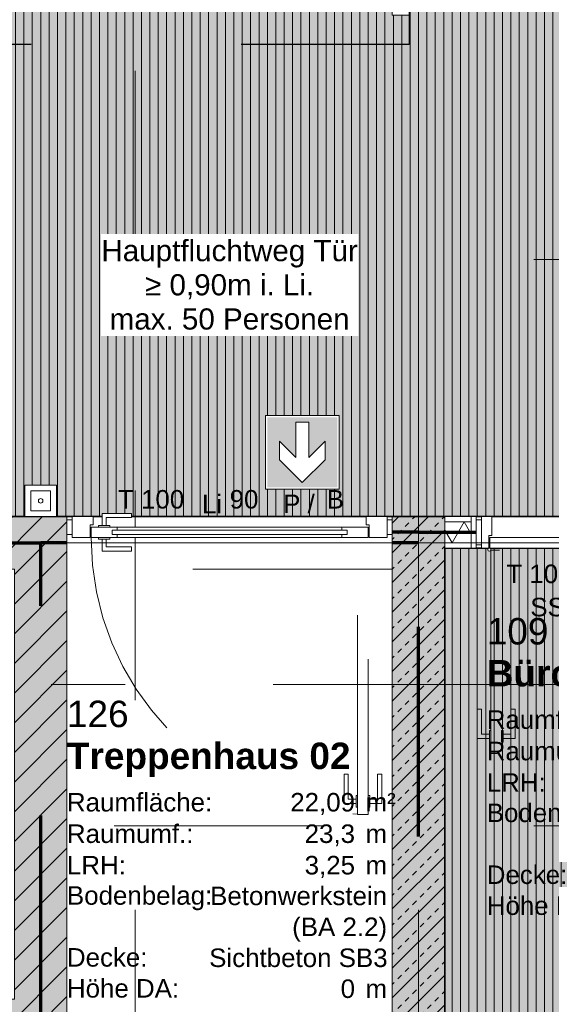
# Model space of a CAD drawing. Header units: metres. Extents: x -167 to 152, y -127 to 99.
# Tile 56 of 225: x -18.1 to -15.57, y -18.4 to -13.71. Entities that reach past the tile are written whole.
import ezdxf
from ezdxf.enums import TextEntityAlignment as Align

# ---------------------------------------------------------------- set-up
doc = ezdxf.new("R2010")
doc.units = ezdxf.units.M
for name, pattern in [('Achsen 01', [5.291531, 3.175, -1.058062, 0.352704, -0.705764]), ('gestrichelt - 01', [2, 1, -1]), ('ISO-07 Punktiert', [0.889, 0.127, -0.762]), ('Raster 01', [2, 1, -1]), ('VW-01 Strichlinie kurz', [2, 1, -1])]:
    doc.linetypes.add(name, pattern=pattern)
for name, color, linetype, lineweight, true_color in [('013_Beton und Stahlbetonarbeiten-000 Sichtbeton-341 tragende In', 5, 'Continuous', 5, 0x0000ff), ('013_Beton und Stahlbetonarbeiten-000 Sichtbeton-344 Innenwandöf', 5, 'Continuous', 5, 0x0000ff), ('031_Metallbauarbeiten-350 Lamellendecke DS', 7, 'Continuous', 35, 0x666666), ('039_Trockenbauarbeiten-340 Dämmung', 7, 'Continuous', 9, 0xc0c0c0), ('AV1-Achsen', 1, 'Achsen 01', 18, 0xff0000), ('AV1-Brandschutzkonzept-Anmerkung Text', 7, 'Continuous', 9, 0x599559), ('AV1-Raster', 7, 'Raster 01', 9, 0xa6a6a6), ('AV1-Stempel-Türnummern', 7, 'Continuous', 100, 0x02abea)]:
    doc.layers.add(name, color=color, linetype=linetype, lineweight=lineweight, true_color=true_color)
for name, color, linetype, lineweight in [('013_Beton und Stahlbetonarbeiten-000 Unterzüge', 7, 'ISO-07 Punktiert', 13), ('013_Beton und Stahlbetonarbeiten-340 Innenwände', 7, 'Continuous', 18), ('027_Tischlerarbeiten-340 Innentüren', 7, 'Continuous', 9), ('031_Metallbauarbeiten-340 Innentüren _ Elemente', 7, 'Continuous', 9), ('031_Metallbauarbeiten-380 Brandschutzvorhang', 7, 'Continuous', 9), ('039_Trockenbauarbeiten-340 Gipskarton', 7, 'Continuous', 9), ('039_Trockenbauarbeiten-alllg.', 7, 'Continuous', 9), ('_1.35m (3D)', 7, 'Continuous', 9), ('_GRU (2D)', 7, 'Continuous', 9), ('_OG 1 (2D)', 7, 'Continuous', 9), ('_OG 1 - DS (2D)', 7, 'Continuous', 9), ('AV1-Brandschutzkonzept-Brandschutzkonzept', 7, 'Continuous', 5), ('AV1-Schnitt Achsen', 7, 'Achsen 01', 18), ('AV1-Stempel-Raumstempel', 7, 'Continuous', 9), ('Keine', 7, 'Continuous', 9)]:
    doc.layers.add(name, color=color, linetype=linetype, lineweight=lineweight)
doc.styles.add('Arial', font='arial.ttf')
doc.styles.add('Arial (bold)', font='arialbd.ttf')
pattern_1 = [(90, (0, 0), (0.04, 0), [])]
pattern_2 = [(45, (0, 0), (0.07071068, -0.07071068), [0.025, -0.025])]
pattern_3 = [(-135, (0.03106, -0.03313), (0.07071068, -0.07071068), [])]

# ---------------------------------------------------------------- blocks, each defined once
blk = doc.blocks.new('Group-2')
at = {"layer": 'AV1-Raster'}
for p, q in [((-17.55, -22.95), (-17.55, 1.35)), ((-16.2, -22.95), (-16.2, 1.35)), ((1.35, -14.85), (-40.5, -14.85)), ((1.35, -16.2), (-40.5, -16.2)), ((1.35, -17.55), (-40.5, -17.55))]:
    blk.add_line(p, q, dxfattribs=at)
blk = doc.blocks.new('1.35m (3D)')
at = {"layer": 'AV1-Raster', "color": 7}
blk.add_blockref('Group-2', (0, 0), dxfattribs=at)
blk = doc.blocks.new('OG 1 - DS (2D)')
at = {"layer": '031_Metallbauarbeiten-350 Lamellendecke DS', "linetype": 'Continuous', "lineweight": 0, "transparency": 33554508}
h = blk.add_hatch(color=254, dxfattribs=at)
h.paths.add_polyline_path([(-13.625, -7.975), (-13.625, -5.525), (-25.525, -5.525), (-25.525, -16.075), (-13.625, -16.075)])
h.paths.add_polyline_path([(-16.075, -13.625), (-23.075, -13.625), (-23.075, -7.975), (-16.075, -7.975)])
at = {"layer": '031_Metallbauarbeiten-350 Lamellendecke DS', "linetype": 'Continuous', "lineweight": 9, "transparency": 33554508}
h = blk.add_hatch(dxfattribs=at)
h.set_pattern_fill('Lamellendecke', color=252, style=0, pattern_type=2)
h.set_pattern_definition(pattern_1)
h.paths.add_polyline_path([(-13.625, -7.975), (-13.625, -5.525), (-25.525, -5.525), (-25.525, -16.075), (-13.625, -16.075)])
h.paths.add_polyline_path([(-16.075, -13.625), (-23.075, -13.625), (-23.075, -7.975), (-16.075, -7.975)])
at = {"layer": '031_Metallbauarbeiten-350 Lamellendecke DS', "linetype": 'Continuous', "lineweight": 0, "transparency": 33554508}
blk.add_hatch(color=254, dxfattribs=at).paths.add_polyline_path([(-13.8, -16.6), (-13.8, -16.225), (-16.075, -16.225), (-16.075, -21.385), (-12.225, -21.385), (-12.225, -16.225), (-13.3, -16.225), (-13.3, -16.6)])
at = {"layer": '031_Metallbauarbeiten-350 Lamellendecke DS', "linetype": 'Continuous', "lineweight": 9, "transparency": 33554508}
h = blk.add_hatch(dxfattribs=at)
h.set_pattern_fill('Lamellendecke', color=252, style=0, pattern_type=2)
h.set_pattern_definition(pattern_1)
h.paths.add_polyline_path([(-13.8, -16.6), (-13.8, -16.225), (-16.075, -16.225), (-16.075, -21.385), (-12.225, -21.385), (-12.225, -16.225), (-13.3, -16.225), (-13.3, -16.6)])
at = {"layer": '031_Metallbauarbeiten-350 Lamellendecke DS', "flags": 128}
for points in [[(-13.625, -7.975), (-13.625, -5.525), (-25.525, -5.525), (-25.525, -16.075), (-13.625, -16.075)], [(-13.8, -16.6), (-13.8, -16.225), (-16.075, -16.225), (-16.075, -21.385), (-12.225, -21.385), (-12.225, -16.225), (-13.3, -16.225), (-13.3, -16.6)]]:
    blk.add_lwpolyline(points, close=True, dxfattribs=at)
blk = doc.blocks.new('Group-51')
at = {"color": 255}
for points in [[(-22.905, -13.625), (-22.825, -13.625), (-22.825, -13.685), (-22.905, -13.685)], [(-16.325, -13.625), (-16.245, -13.625), (-16.245, -13.685), (-16.325, -13.685)]]:
    blk.add_wipeout(points, dxfattribs=at).dxf.layer = '031_Metallbauarbeiten-380 Brandschutzvorhang'
at = {"layer": '031_Metallbauarbeiten-380 Brandschutzvorhang', "color": 1, "linetype": 'gestrichelt - 01', "lineweight": 25}
blk.add_line((-16.325, -13.655), (-22.825, -13.655), dxfattribs=at)
at = {"layer": '031_Metallbauarbeiten-380 Brandschutzvorhang', "flags": 128}
for points in [[(-22.905, -13.625), (-22.825, -13.625), (-22.825, -13.685), (-22.905, -13.685)], [(-16.325, -13.625), (-16.245, -13.625), (-16.245, -13.685), (-16.325, -13.685)]]:
    blk.add_lwpolyline(points, close=True, dxfattribs=at)
at = {"layer": '031_Metallbauarbeiten-380 Brandschutzvorhang', "color": 1, "linetype": 'gestrichelt - 01', "lineweight": 25, "flags": 128}
blk.add_lwpolyline([(-16.245, -13.625), (-16.245, -13.825), (-22.905, -13.825), (-22.905, -13.625)], close=True, dxfattribs=at)
blk = doc.blocks.new('Group-113')
at = {"color": 255}
blk.add_wipeout([(-0.0001, -0.1499), (0.1499, -0.1499), (0.1499, 0.0001), (-0.0001, 0.0001)], dxfattribs=at).dxf.layer = 'AV1-Brandschutzkonzept-Brandschutzkonzept'
at = {"layer": 'AV1-Brandschutzkonzept-Brandschutzkonzept', "color": 1, "true_color": 0xff0000, "flags": 128}
blk.add_lwpolyline([(-0.0001, -0.1499), (0.1499, -0.1499), (0.1499, 0.0001), (-0.0001, 0.0001)], close=True, dxfattribs=at)
at = {"color": 255}
blk.add_wipeout([(0.028, -0.1218), (0.1218, -0.1218), (0.1218, -0.028), (0.028, -0.028)], dxfattribs=at).dxf.layer = 'AV1-Brandschutzkonzept-Brandschutzkonzept'
at = {"layer": 'AV1-Brandschutzkonzept-Brandschutzkonzept', "color": 1, "true_color": 0xff0000, "flags": 128}
blk.add_lwpolyline([(0.028, -0.1218), (0.1218, -0.1218), (0.1218, -0.028), (0.028, -0.028)], close=True, dxfattribs=at)
at = {"layer": 'AV1-Brandschutzkonzept-Brandschutzkonzept', "color": 1, "lineweight": 5, "true_color": 0xff0000, "flags": 128}
blk.add_lwpolyline([(0.0644, -0.0749), (0.0644, -0.0749, 0.414214), (0.0749, -0.0854), (0.0749, -0.0854, 0.414214), (0.0854, -0.0749), (0.0854, -0.0749), (0.0854, -0.0749, 0.414214), (0.0749, -0.0644), (0.0749, -0.0644, 0.414214), (0.0644, -0.0749)], format="xyb", close=True, dxfattribs=at)
blk = doc.blocks.new('Handfeuermelder')
at = {"layer": 'AV1-Brandschutzkonzept-Brandschutzkonzept', "color": 7, "transparency": 33554687}
blk.add_blockref('Group-113', (0, 0), dxfattribs=at)
blk = doc.blocks.new('COE - Innentür 1.55 - 01')
at = {"layer": '031_Metallbauarbeiten-340 Innentüren _ Elemente', "color": 253, "linetype": 'gestrichelt - 01', "lineweight": 9, "flags": 128}
for points in [[(0.0125, 1.4425), (-0.0075, 1.4425), (-0.0075, 1.48), (-0.1275, 1.48), (-0.1275, 1.5), (0.0125, 1.5)], [(0.065, 1.435), (0.065, 1.385), (-1.255, 1.385), (-1.255, 1.435)], [(-0.025, 1.435), (-0.025, 1.4425), (0.03, 1.4425), (0.03, 1.435)], [(0.0125, 1.3775), (-0.0075, 1.3775), (-0.0075, 1.34), (-0.1275, 1.34), (-0.1275, 1.32), (0.0125, 1.32)], [(-0.025, 1.3775), (-0.025, 1.385), (0.03, 1.385), (0.03, 1.3775)]]:
    blk.add_lwpolyline(points, close=True, dxfattribs=at)
at = {"layer": '031_Metallbauarbeiten-340 Innentüren _ Elemente', "color": 253, "linetype": 'gestrichelt - 01', "lineweight": 9}
blk.add_arc((-1.255, 1.435), 1.32, 270, 357.8307, dxfattribs=at)
at = {"color": 255}
blk.add_wipeout([(-1.34, 1.55), (-1.27, 1.55), (-1.27, 1.525), (-1.34, 1.525)], dxfattribs=at).dxf.layer = '031_Metallbauarbeiten-340 Innentüren _ Elemente'
at = {"layer": '031_Metallbauarbeiten-340 Innentüren _ Elemente', "flags": 128}
blk.add_lwpolyline([(-1.34, 1.55), (-1.27, 1.55), (-1.27, 1.525), (-1.34, 1.525)], close=True, dxfattribs=at)
at = {"color": 255}
blk.add_wipeout([(-1.305, 1.335), (-1.255, 1.335), (-1.255, 0.215), (-1.305, 0.215)], dxfattribs=at).dxf.layer = '031_Metallbauarbeiten-340 Innentüren _ Elemente'
at = {"layer": '031_Metallbauarbeiten-340 Innentüren _ Elemente', "color": 253, "flags": 128}
blk.add_lwpolyline([(-1.305, 1.335), (-1.255, 1.335), (-1.255, 0.215), (-1.305, 0.215)], close=True, dxfattribs=at)
at = {"color": 255}
blk.add_wipeout([(-1.315, 1.44), (-1.255, 1.44), (-1.255, 1.525), (-1.355, 1.525), (-1.355, 1.425), (-1.315, 1.425)], dxfattribs=at).dxf.layer = '031_Metallbauarbeiten-340 Innentüren _ Elemente'
at = {"layer": '031_Metallbauarbeiten-340 Innentüren _ Elemente', "flags": 128}
blk.add_lwpolyline([(-1.315, 1.44), (-1.255, 1.44), (-1.255, 1.525), (-1.355, 1.525), (-1.355, 1.425), (-1.315, 1.425)], close=True, dxfattribs=at)
at = {"color": 255}
for points in [[(-1.3125, 0.1675), (-1.3125, 0.1875), (-1.35, 0.1875), (-1.35, 0.3075), (-1.37, 0.3075), (-1.37, 0.1675)], [(-1.2475, 0.1675), (-1.2475, 0.1875), (-1.21, 0.1875), (-1.21, 0.3075), (-1.19, 0.3075), (-1.19, 0.1675)]]:
    blk.add_wipeout(points, dxfattribs=at).dxf.layer = '031_Metallbauarbeiten-340 Innentüren _ Elemente'
at = {"layer": '031_Metallbauarbeiten-340 Innentüren _ Elemente', "flags": 128}
for points in [[(-1.3125, 0.1675), (-1.3125, 0.1875), (-1.35, 0.1875), (-1.35, 0.3075), (-1.37, 0.3075), (-1.37, 0.1675)], [(-1.2475, 0.1675), (-1.2475, 0.1875), (-1.21, 0.1875), (-1.21, 0.3075), (-1.19, 0.3075), (-1.19, 0.1675)]]:
    blk.add_lwpolyline(points, close=True, dxfattribs=at)
at = {"color": 255}
for points in [[(-1.3125, 0.205), (-1.305, 0.205), (-1.305, 0.15), (-1.3125, 0.15)], [(-1.255, 0.205), (-1.2475, 0.205), (-1.2475, 0.15), (-1.255, 0.15)]]:
    blk.add_wipeout(points, dxfattribs=at).dxf.layer = '031_Metallbauarbeiten-340 Innentüren _ Elemente'
at = {"layer": '031_Metallbauarbeiten-340 Innentüren _ Elemente', "flags": 128}
for points in [[(-1.3125, 0.205), (-1.305, 0.205), (-1.305, 0.15), (-1.3125, 0.15)], [(-1.255, 0.205), (-1.2475, 0.205), (-1.2475, 0.15), (-1.255, 0.15)]]:
    blk.add_lwpolyline(points, close=True, dxfattribs=at)
at = {"color": 255}
blk.add_wipeout([(-1.255, 0.115), (-1.305, 0.115), (-1.305, 0.24), (-1.29, 0.24), (-1.29, 0.215), (-1.27, 0.215), (-1.27, 0.24), (-1.255, 0.24)], dxfattribs=at).dxf.layer = '031_Metallbauarbeiten-340 Innentüren _ Elemente'
at = {"layer": '031_Metallbauarbeiten-340 Innentüren _ Elemente', "flags": 128}
blk.add_lwpolyline([(-1.255, 0.115), (-1.305, 0.115), (-1.305, 0.24), (-1.29, 0.24), (-1.29, 0.215), (-1.27, 0.215), (-1.27, 0.24), (-1.255, 0.24)], close=True, dxfattribs=at)
at = {"color": 255}
for points in [[(-1.29, 1.335), (-1.27, 1.335), (-1.27, 0.215), (-1.29, 0.215)], [(-1.315, 0.11), (-1.255, 0.11), (-1.255, 0.025), (-1.355, 0.025), (-1.355, 0.125), (-1.315, 0.125)]]:
    blk.add_wipeout(points, dxfattribs=at).dxf.layer = '031_Metallbauarbeiten-340 Innentüren _ Elemente'
at = {"layer": '031_Metallbauarbeiten-340 Innentüren _ Elemente', "flags": 128}
for points in [[(-1.29, 1.335), (-1.27, 1.335), (-1.27, 0.215), (-1.29, 0.215)], [(-1.315, 0.11), (-1.255, 0.11), (-1.255, 0.025), (-1.355, 0.025), (-1.355, 0.125), (-1.315, 0.125)]]:
    blk.add_lwpolyline(points, close=True, dxfattribs=at)
at = {"color": 255}
for points in [[(-1.255, 1.435), (-1.305, 1.435), (-1.305, 1.31), (-1.29, 1.31), (-1.29, 1.335), (-1.27, 1.335), (-1.27, 1.31), (-1.255, 1.31)], [(-1.34, 0.025), (-1.27, 0.025), (-1.27, 0), (-1.34, 0)]]:
    blk.add_wipeout(points, dxfattribs=at).dxf.layer = '031_Metallbauarbeiten-340 Innentüren _ Elemente'
at = {"layer": '031_Metallbauarbeiten-340 Innentüren _ Elemente', "flags": 128}
for points in [[(-1.255, 1.435), (-1.305, 1.435), (-1.305, 1.31), (-1.29, 1.31), (-1.29, 1.335), (-1.27, 1.335), (-1.27, 1.31), (-1.255, 1.31)], [(-1.34, 0.025), (-1.27, 0.025), (-1.27, 0), (-1.34, 0)]]:
    blk.add_lwpolyline(points, close=True, dxfattribs=at)
blk = doc.blocks.new('COE - Innentür 1.10 _ 0.15')
at = {"layer": '027_Tischlerarbeiten-340 Innentüren', "color": 253, "linetype": 'gestrichelt - 01', "lineweight": 9, "transparency": 33554687, "flags": 128}
for points in [[(0.9825, 1.0375), (0.9625, 1.0375), (0.9625, 1.075), (0.8425, 1.075), (0.8425, 1.095), (0.9825, 1.095)], [(0.945, 1.03), (0.945, 1.0375), (1, 1.0375), (1, 1.03)], [(0.085, 1.03), (1.055, 1.03), (1.055, 0.98), (0.085, 0.98)], [(0.9825, 0.9725), (0.9625, 0.9725), (0.9625, 0.935), (0.8425, 0.935), (0.8425, 0.915), (0.9825, 0.915)], [(0.945, 0.9725), (0.945, 0.98), (1, 0.98), (1, 0.9725)]]:
    blk.add_lwpolyline(points, close=True, dxfattribs=at)
at = {"layer": '027_Tischlerarbeiten-340 Innentüren', "color": 253, "linetype": 'gestrichelt - 01', "lineweight": 9, "transparency": 33554687}
blk.add_arc((0.0825, 1.0375), 0.9725, 269.5581, 356.6163, dxfattribs=at)
at = {"color": 255}
for points in [[(-0.06, 1.1), (0.06, 1.1), (0.06, 1.075), (-0.06, 1.075)], [(-0.06, 0.025), (0.06, 0.025), (0.06, 0), (-0.06, 0)]]:
    blk.add_wipeout(points, dxfattribs=at).dxf.layer = '027_Tischlerarbeiten-340 Innentüren'
at = {"layer": '027_Tischlerarbeiten-340 Innentüren', "flags": 128}
for points in [[(-0.06, 1.1), (0.06, 1.1), (0.06, 1.075), (-0.06, 1.075)], [(-0.06, 0.025), (0.06, 0.025), (0.06, 0), (-0.06, 0)]]:
    blk.add_lwpolyline(points, close=True, dxfattribs=at)
at = {"color": 255}
blk.add_wipeout([(0.075, 0.06), (0.015, 0.06), (0.015, 0.075), (-0.075, 0.075), (-0.075, 0.025), (0.075, 0.025)], dxfattribs=at).dxf.layer = '027_Tischlerarbeiten-340 Innentüren'
at = {"layer": '027_Tischlerarbeiten-340 Innentüren', "flags": 128}
blk.add_lwpolyline([(0.075, 0.06), (0.015, 0.06), (0.015, 0.075), (-0.075, 0.075), (-0.075, 0.025), (0.075, 0.025)], close=True, dxfattribs=at)
at = {"color": 255}
blk.add_wipeout([(0.075, 1.035), (0.075, 0.065), (0.025, 0.065), (0.025, 1.035)], dxfattribs=at).dxf.layer = '027_Tischlerarbeiten-340 Innentüren'
at = {"layer": '027_Tischlerarbeiten-340 Innentüren', "flags": 128}
blk.add_lwpolyline([(0.075, 1.035), (0.075, 0.065), (0.025, 0.065), (0.025, 1.035)], close=True, dxfattribs=at)
at = {"color": 255}
for points in [[(0.075, 1.04), (0.015, 1.04), (0.015, 1.025), (-0.075, 1.025), (-0.075, 1.075), (0.075, 1.075)], [(0.0175, 0.1375), (0.0175, 0.1575), (-0.02, 0.1575), (-0.02, 0.2775), (-0.04, 0.2775), (-0.04, 0.1375)], [(0.0825, 0.1375), (0.0825, 0.1575), (0.12, 0.1575), (0.12, 0.2775), (0.14, 0.2775), (0.14, 0.1375)]]:
    blk.add_wipeout(points, dxfattribs=at).dxf.layer = '027_Tischlerarbeiten-340 Innentüren'
at = {"layer": '027_Tischlerarbeiten-340 Innentüren', "flags": 128}
for points in [[(0.075, 1.04), (0.015, 1.04), (0.015, 1.025), (-0.075, 1.025), (-0.075, 1.075), (0.075, 1.075)], [(0.0175, 0.1375), (0.0175, 0.1575), (-0.02, 0.1575), (-0.02, 0.2775), (-0.04, 0.2775), (-0.04, 0.1375)], [(0.0825, 0.1375), (0.0825, 0.1575), (0.12, 0.1575), (0.12, 0.2775), (0.14, 0.2775), (0.14, 0.1375)]]:
    blk.add_lwpolyline(points, close=True, dxfattribs=at)
at = {"color": 255}
for points in [[(0.09, 1.0375), (0.0878, 1.0322), (0.0825, 1.03), (0.0772, 1.0322), (0.075, 1.0375), (0.0772, 1.0428), (0.0825, 1.045), (0.0878, 1.0428)], [(0.0175, 0.175), (0.025, 0.175), (0.025, 0.12), (0.0175, 0.12)], [(0.075, 0.175), (0.0825, 0.175), (0.0825, 0.12), (0.075, 0.12)]]:
    blk.add_wipeout(points, dxfattribs=at).dxf.layer = '027_Tischlerarbeiten-340 Innentüren'
at = {"layer": '027_Tischlerarbeiten-340 Innentüren', "flags": 128}
for points in [[(0.0175, 0.175), (0.025, 0.175), (0.025, 0.12), (0.0175, 0.12)], [(0.075, 0.175), (0.0825, 0.175), (0.0825, 0.12), (0.075, 0.12)]]:
    blk.add_lwpolyline(points, close=True, dxfattribs=at)
at = {"layer": '027_Tischlerarbeiten-340 Innentüren'}
blk.add_circle((0.0825, 1.0375), 0.0075, dxfattribs=at)
blk = doc.blocks.new('Group-304')
at = {"color": 255, "linetype": 'Continuous', "transparency": 33554687}
blk.add_wipeout([(-0.1751, 0.1751), (0.1751, 0.1751), (0.1751, -0.1751), (-0.1751, -0.1751)], dxfattribs=at).dxf.layer = 'Keine'
at = {"layer": 'Keine', "color": 7, "linetype": 'Continuous', "transparency": 33554687, "flags": 128}
blk.add_lwpolyline([(-0.1751, 0.1751), (0.1751, 0.1751), (0.1751, -0.1751), (-0.1751, -0.1751)], close=True, dxfattribs=at)
at = {"layer": 'Keine', "color": 106, "linetype": 'Continuous', "true_color": 0x008011, "transparency": 33554687}
blk.add_solid([(-0.1663, -0.1663), (0.1663, -0.1663), (-0.1663, 0.1663), (0.1663, 0.1663)], dxfattribs=at)
at = {"color": 255, "linetype": 'Continuous', "transparency": 33554687}
blk.add_wipeout([(0.0242, -0.0308), (-0.0532, -0.1082), (0.0357, -0.1082), (0.1439, 0), (0.0357, 0.1082), (-0.0532, 0.1082), (0.0242, 0.0308), (-0.1439, 0.0308), (-0.1439, -0.0308)], dxfattribs=at).dxf.layer = 'Keine'
at = {"layer": 'Keine', "color": 255, "linetype": 'Continuous', "transparency": 33554687, "flags": 128}
blk.add_lwpolyline([(0.0242, -0.0308), (-0.0532, -0.1082), (0.0357, -0.1082), (0.1439, 0), (0.0357, 0.1082), (-0.0532, 0.1082), (0.0242, 0.0308), (-0.1439, 0.0308), (-0.1439, -0.0308)], close=True, dxfattribs=at)
blk = doc.blocks.new('Notausgang')
at = {"layer": 'Keine', "color": 7, "transparency": 33554687}
blk.add_blockref('Group-304', (0, 0), dxfattribs=at)
blk = doc.blocks.new('Türnummer - Innentür')
at = {"layer": '031_Metallbauarbeiten-340 Innentüren _ Elemente', "style": 'Arial'}
blk.add_text('T 100', height=0.08826, dxfattribs=at).set_placement((0.1591, 0), align=Align.BOTTOM_CENTER)
blk.add_text('90', height=0.08826, dxfattribs=at).set_placement((0.5333, 0), align=Align.BOTTOM_LEFT)
at = {"layer": '031_Metallbauarbeiten-340 Innentüren _ Elemente', "color": 12, "style": 'Arial'}
blk.add_text('B', height=0.0883, dxfattribs=at).set_placement((1.0781, 0), align=Align.BOTTOM_RIGHT)
at = {"layer": '031_Metallbauarbeiten-340 Innentüren _ Elemente', "insert": (0.4494, 0.0039), "char_height": 0.08826, "attachment_point": 8, "line_spacing_factor": 0.965511, "style": 'Arial'}
blk.add_mtext('Li', dxfattribs=at)
at = {"layer": '031_Metallbauarbeiten-340 Innentüren _ Elemente', "color": 12, "insert": (0.9389, 0.0039), "char_height": 0.08826, "attachment_point": 9, "line_spacing_factor": 0.965511, "style": 'Arial'}
blk.add_mtext('P /', dxfattribs=at)
blk = doc.blocks.new('Türnummer 2 - Innentür')
at = {"layer": '031_Metallbauarbeiten-340 Innentüren _ Elemente', "char_height": 0.08826, "attachment_point": 8, "line_spacing_factor": 0.965511, "style": 'Arial'}
for s, insert in [('Li', (0, -0.0671)), ('90', (0.1423, -0.0671))]:
    blk.add_mtext(s, dxfattribs=dict(at, insert=insert))
at = {"layer": '031_Metallbauarbeiten-340 Innentüren _ Elemente', "style": 'Arial'}
blk.add_attdef('Türnummer', text='', height=0.0883, dxfattribs=at).set_placement((-0.2903, -0.071), align=Align.BOTTOM_CENTER)
at = {"layer": '031_Metallbauarbeiten-340 Innentüren _ Elemente', "color": 7, "transparency": 33554687, "style": 'Arial'}
blk.add_attdef('Schallschutzklasse', text='', height=0.0883, dxfattribs=at).set_placement((-0.1763, -0.2296), align=Align.BOTTOM_CENTER)
at = {"layer": 'Keine', "color": 0, "flags": 1}
for tag, p in [('Lichte_Breite', (-0.4481, -0.3885)), ('Panikfunktion', (-0.4481, -0.5473)), ('AT-Nr.', (-0.4481, -0.7062))]:
    blk.add_attdef(tag, p, '', height=0.0883, dxfattribs=at)
blk = doc.blocks.new('Group-310')
at = {"color": 255, "linetype": 'Continuous', "lineweight": 5}
blk.add_wipeout([(-16.1, 26.975), (-16.1, 27.125), (-16.2, 27.125), (-16.2, 26.975)], dxfattribs=at).dxf.layer = '039_Trockenbauarbeiten-340 Dämmung'
blk = doc.blocks.new('Group-311')
at = {"layer": '039_Trockenbauarbeiten-340 Dämmung', "transparency": 33554687, "flags": 128}
blk.add_lwpolyline([(-16.2, 26.975), (-16.1, 27.0327), (-16.2, 27.0905), (-16.1402, 27.125)], dxfattribs=at)
blk = doc.blocks.new('Group-312')
at = {"layer": '039_Trockenbauarbeiten-340 Dämmung'}
blk.add_blockref('Group-310', (0, 0), dxfattribs=at)
at = {"layer": '039_Trockenbauarbeiten-340 Dämmung', "transparency": 33554687}
blk.add_blockref('Group-311', (0, 0), dxfattribs=at)
blk = doc.blocks.new('Parametric Object-47')
at = {"layer": '039_Trockenbauarbeiten-340 Dämmung', "color": 7, "transparency": 33554687}
blk.add_blockref('Group-312', (0, 0), dxfattribs=at)
at = {"layer": '039_Trockenbauarbeiten-340 Dämmung', "color": 0, "flags": 1}
for tag in ['IFC_UUID', 'instanceID', 'prm0_name', 'prm0_type', 'prm0_value', 'prm1_name', 'prm1_type', 'prm1_value', 'prm2_name', 'prm2_type', 'prm2_value', 'prm3_name', 'prm3_type', 'prm3_value', 'prm4_name', 'prm4_type', 'prm4_value', 'prm5_name', 'prm5_type', 'prm5_value', 'prm6_name', 'prm6_type', 'prm6_value']:
    blk.add_attdef(tag, (-16.075, -16.2), '', height=0.00018, dxfattribs=at)
blk = doc.blocks.new('Raumstempel - Symbol - 1 (2D)')
at = {"layer": 'AV1-Stempel-Raumstempel', "attachment_point": 1, "line_spacing_factor": 0.967919, "style": 'Arial'}
for s, insert, char_height in [('m²', (1.6225, -0.6736), 0.08826), ('Raumfläche:', (0.2, -0.6736), 0.088263), ('Raumumf.:', (0.2, -0.8236), 0.08826), ('m', (1.6225, -0.8236), 0.0883), ('LRH:', (0.2, -0.9736), 0.08826), ('m', (1.6225, -0.9736), 0.0883), ('Bodenbelag:', (0.2, -1.118), 0.088263), ('Decke:', (0.2, -1.4131), 0.08826), ('Höhe DA:', (0.2, -1.5607), 0.08826), ('m', (1.6225, -1.5625), 0.0883)]:
    blk.add_mtext(s, dxfattribs=dict(at, insert=insert, char_height=char_height))
at = {"layer": 'AV1-Stempel-Raumstempel'}
for tag, style, p in [('Raumnummer', 'Arial', (0.2, -0.2337)), ('Raumname', 'Arial (bold)', (0.2, -0.4337))]:
    blk.add_attdef(tag, text='', height=0.1261, dxfattribs=dict(at, style=style)).set_placement(p, align=Align.TOP_LEFT)
at = {"layer": 'AV1-Stempel-Raumstempel', "style": 'Arial'}
for tag, p in [('Raumfläche', (1.5725, -0.6736)), ('Raumumfang', (1.5725, -0.8236)), ('LRH', (1.5725, -0.9736)), ('Bodenbelag', (1.7253, -1.1199)), ('Bodendetail', (1.7253, -1.2674)), ('Decke', (1.7278, -1.415)), ('Höhe_DA', (1.5725, -1.5625))]:
    blk.add_attdef(tag, text='', height=0.0883, dxfattribs=at).set_placement(p, align=Align.TOP_RIGHT)
blk = doc.blocks.new('OG 1 (2D)')
at = {"layer": '013_Beton und Stahlbetonarbeiten-000 Sichtbeton-341 tragende In', "linetype": 'Continuous', "lineweight": 0}
blk.add_hatch(color=30, dxfattribs=at).paths.add_polyline_path([(-17.925, -16.125), (-17.925, -16.325)])
at = {"layer": '013_Beton und Stahlbetonarbeiten-000 Unterzüge', "linetype": 'VW-01 Strichlinie kurz', "flags": 128}
blk.add_lwpolyline([(-17.875, -16.325), (-17.875, -16.075), (-16.325, -16.075), (-16.325, -16.325)], close=True, dxfattribs=at)
at = {"layer": 'AV1-Brandschutzkonzept-Brandschutzkonzept', "color": 14, "linetype": 'gestrichelt - 01', "lineweight": 70, "transparency": 33554687}
for p, q in [((-16.2, -21.6), (-16.2, -16.15)), ((-18, -18.5), (-18, -16.2)), ((-16.2, -21.6), (-16.2, -16.2))]:
    blk.add_line(p, q, dxfattribs=at)
at = {"layer": 'AV1-Brandschutzkonzept-Brandschutzkonzept', "color": 220, "linetype": 'gestrichelt - 01', "lineweight": 70, "true_color": 0xff00bc, "transparency": 33554687}
blk.add_line((-18.9507, -16.2), (-18, -16.2), dxfattribs=at)
at = {"layer": '027_Tischlerarbeiten-340 Innentüren', "color": 7, "xscale": -1, "rotation": 90}
blk.add_blockref('COE - Innentür 1.10 _ 0.15', (-14.825, -16.15), dxfattribs=at)
at = {"layer": '031_Metallbauarbeiten-380 Brandschutzvorhang', "color": 7}
blk.add_blockref('Group-51', (0, 0), dxfattribs=at)
at = {"layer": 'AV1-Brandschutzkonzept-Brandschutzkonzept', "color": 7, "rotation": 270}
blk.add_blockref('Notausgang', (-16.7537, -15.769), dxfattribs=at)
at = {"layer": 'AV1-Brandschutzkonzept-Brandschutzkonzept', "color": 7}
blk.add_blockref('Handfeuermelder', (-18.0749, -15.9251), dxfattribs=at)
at = {"color": 255, "transparency": 33554508}
blk.add_wipeout([(-17.7132, -15.2143), (-16.4868, -15.2143), (-16.4868, -14.7274), (-17.7132, -14.7274)], dxfattribs=at).dxf.layer = 'AV1-Brandschutzkonzept-Anmerkung Text'
at = {"layer": '031_Metallbauarbeiten-340 Innentüren _ Elemente', "color": 7, "rotation": 270}
blk.add_blockref('COE - Innentür 1.55 - 01', (-17.875, -17.43), dxfattribs=at)
at = {"layer": '039_Trockenbauarbeiten-340 Dämmung', "rotation": 90}
blk.add_blockref('Parametric Object-47', (11.05, 0), dxfattribs=at)
at = {"layer": 'AV1-Stempel-Raumstempel'}
blk.add_blockref('Raumstempel - Symbol - 1 (2D)', (-16.075, -16.325), dxfattribs=at).add_auto_attribs({'Raumname': 'Büroraum 07', 'Raumnummer': '109', 'Bodendetail': '(BA 2.1)', 'Raumfläche': '20,19', 'LRH': '3', 'Raumumfang': '18,4', 'Höhe_DA': '0,25', 'Decke': 'Lamellendecke', 'Bodenbelag': 'Parkett'})
at = {"layer": 'AV1-Stempel-Türnummern', "color": 7}
blk.add_blockref('Türnummer 2 - Innentür', (-15.3337, -16.3475), dxfattribs=at).add_auto_attribs({'Türnummer': 'T 109', 'Schallschutzklasse': 'SSK I'})
at = {"layer": 'AV1-Brandschutzkonzept-Anmerkung Text', "insert": (-17.1, -14.9709), "char_height": 0.100872, "attachment_point": 5, "line_spacing_factor": 0.969122, "style": 'Arial'}
blk.add_mtext('Hauptfluchtweg Tür\\P≥ 0,90m i. Li.\\Pmax. 50 Personen', dxfattribs=at)
at = {"layer": '013_Beton und Stahlbetonarbeiten-000 Sichtbeton-341 tragende In', "linetype": 'Continuous', "lineweight": 0}
for points in [[(-17.925, -16.325), (-17.925, -18.575), (-22.875, -18.575), (-22.875, -21.525), (-22.825, -21.475), (-22.825, -18.625), (-17.875, -18.625), (-17.875, -16.325)], [(-16.275, -16.325), (-16.275, -21.475), (-16.325, -21.475), (-16.325, -16.325)]]:
    blk.add_hatch(color=30, dxfattribs=at).paths.add_polyline_path(points)
at = {"layer": '013_Beton und Stahlbetonarbeiten-000 Sichtbeton-344 Innenwandöf', "linetype": 'Continuous', "lineweight": 0}
blk.add_hatch(color=30, dxfattribs=at).paths.add_polyline_path([(-16.275, -16.125), (-16.275, -16.325), (-16.325, -16.325), (-16.325, -16.075)])
at = {"layer": '013_Beton und Stahlbetonarbeiten-340 Innenwände', "linetype": 'Continuous', "lineweight": 0, "true_color": 0xc0c0c0}
blk.add_hatch(color=9, dxfattribs=at).paths.add_polyline_path([(-22.15, -16.075), (-22.15, -16.325), (-22.825, -16.325), (-22.825, -18.375), (-18.125, -18.375), (-18.125, -16.325), (-19.15, -16.325), (-19.15, -16.075), (-17.875, -16.075), (-17.875, -18.625), (-22.825, -18.625), (-22.825, -21.475), (-23.075, -21.475), (-23.075, -16.075)])
at = {"layer": '013_Beton und Stahlbetonarbeiten-340 Innenwände', "linetype": 'Continuous', "lineweight": 13}
h = blk.add_hatch(dxfattribs=at)
h.set_pattern_fill('Stahlbeton', color=251, style=0, pattern_type=2)
h.set_pattern_definition(pattern_2)
h.paths.add_polyline_path([(-22.15, -16.075), (-22.15, -16.325), (-22.825, -16.325), (-22.825, -18.375), (-18.125, -18.375), (-18.125, -16.325), (-19.15, -16.325), (-19.15, -16.075), (-17.875, -16.075), (-17.875, -18.625), (-22.825, -18.625), (-22.825, -21.475), (-23.075, -21.475), (-23.075, -16.075)])
h = blk.add_hatch(dxfattribs=at)
h.set_pattern_fill('Stahlbeton-1', color=251, style=0, pattern_type=2)
h.set_pattern_definition(pattern_3)
h.paths.add_polyline_path([(-22.15, -16.075), (-22.15, -16.325), (-22.825, -16.325), (-22.825, -18.375), (-18.125, -18.375), (-18.125, -16.325), (-19.15, -16.325), (-19.15, -16.075), (-17.875, -16.075), (-17.875, -18.625), (-22.825, -18.625), (-22.825, -21.475), (-23.075, -21.475), (-23.075, -16.075)])
at = {"layer": '013_Beton und Stahlbetonarbeiten-000 Sichtbeton-341 tragende In', "color": 30}
blk.add_solid([(-17.875, -16.075), (-19.15, -16.075), (-17.924, -16.125), (-19.15, -16.125)], dxfattribs=at)
at = {"layer": '013_Beton und Stahlbetonarbeiten-000 Sichtbeton-344 Innenwandöf', "color": 30}
blk.add_solid([(-17.925, -16.125), (-17.875, -16.075), (-17.925, -16.325), (-17.875, -16.325)], dxfattribs=at)
at = {"layer": '013_Beton und Stahlbetonarbeiten-340 Innenwände', "flags": 128}
blk.add_lwpolyline([(-22.15, -16.075), (-22.15, -16.325), (-22.825, -16.325), (-22.825, -18.375), (-18.125, -18.375), (-18.125, -16.325), (-19.15, -16.325), (-19.15, -16.075), (-17.875, -16.075), (-17.875, -18.625), (-22.825, -18.625), (-22.825, -21.475), (-23.075, -21.475), (-23.075, -16.075)], close=True, dxfattribs=at)
at = {"layer": '039_Trockenbauarbeiten-alllg.', "color": 12, "linetype": 'ISO-07 Punktiert'}
blk.add_line((-17.875, -16.2), (-16.325, -16.2), dxfattribs=at)
at = {"layer": 'AV1-Brandschutzkonzept-Brandschutzkonzept', "color": 14, "linetype": 'gestrichelt - 01', "lineweight": 70, "transparency": 33554687}
for p, q in [((-16.2, -16.15), (-16.325, -16.15)), ((-17.875, -16.2), (-18, -16.2)), ((-16.2, -16.2), (-16.325, -16.2))]:
    blk.add_line(p, q, dxfattribs=at)
at = {"layer": 'AV1-Stempel-Raumstempel'}
blk.add_blockref('Raumstempel - Symbol - 1 (2D)', (-18.075, -16.719), dxfattribs=at).add_auto_attribs({'Raumname': 'Treppenhaus 02', 'Raumnummer': '126', 'Bodendetail': '(BA 2.2)', 'Raumfläche': '22,09', 'LRH': '3,25', 'Raumumfang': '23,3', 'Höhe_DA': '0', 'Decke': 'Sichtbeton SB3', 'Bodenbelag': 'Betonwerkstein'})
at = {"layer": 'AV1-Stempel-Türnummern', "color": 7}
blk.add_blockref('Türnummer - Innentür', (-17.6331, -16.0633), dxfattribs=at)
at = {"color": 255}
for points in [[(-16.075, -16.075), (-15.925, -16.075), (-15.925, -16.1), (-16.075, -16.1)], [(-16.075, -16.2), (-15.925, -16.2), (-15.925, -16.225), (-16.075, -16.225)]]:
    blk.add_wipeout(points, dxfattribs=at).dxf.layer = '039_Trockenbauarbeiten-340 Gipskarton'
at = {"layer": '013_Beton und Stahlbetonarbeiten-000 Sichtbeton-341 tragende In', "linetype": 'Continuous', "lineweight": 0}
blk.add_hatch(color=30, dxfattribs=at).paths.add_polyline_path([(-16.325, -16.075), (-16.075, -16.075), (-16.075, -21.475), (-16.125, -21.475), (-16.125, -16.125), (-16.275, -16.125)])
at = {"layer": '013_Beton und Stahlbetonarbeiten-340 Innenwände', "linetype": 'Continuous', "lineweight": 0, "true_color": 0xc0c0c0}
blk.add_hatch(color=9, dxfattribs=at).paths.add_polyline_path([(-16.325, -21.475), (-16.325, -16.075), (-16.075, -16.075), (-16.075, -21.475)])
at = {"layer": '013_Beton und Stahlbetonarbeiten-340 Innenwände', "linetype": 'Continuous', "lineweight": 13}
h = blk.add_hatch(dxfattribs=at)
h.set_pattern_fill('Stahlbeton', color=251, style=0, pattern_type=2)
h.set_pattern_definition(pattern_2)
h.paths.add_polyline_path([(-16.325, -21.475), (-16.325, -16.075), (-16.075, -16.075), (-16.075, -21.475)])
h = blk.add_hatch(dxfattribs=at)
h.set_pattern_fill('Stahlbeton-1', color=251, style=0, pattern_type=2)
h.set_pattern_definition(pattern_3)
h.paths.add_polyline_path([(-16.325, -21.475), (-16.325, -16.075), (-16.075, -16.075), (-16.075, -21.475)])
at = {"layer": '013_Beton und Stahlbetonarbeiten-340 Innenwände', "flags": 128}
blk.add_lwpolyline([(-16.325, -21.475), (-16.325, -16.075), (-16.075, -16.075), (-16.075, -21.475)], close=True, dxfattribs=at)
at = {"layer": '039_Trockenbauarbeiten-340 Gipskarton', "flags": 128}
for points in [[(-16.075, -16.075), (-15.925, -16.075), (-15.925, -16.1), (-16.075, -16.1)], [(-16.075, -16.2), (-15.925, -16.2), (-15.925, -16.225), (-16.075, -16.225)]]:
    blk.add_lwpolyline(points, close=True, dxfattribs=at)
at = {"color": 255}
blk.add_wipeout([(-15.925, -16.225), (-15.925, -16.075), (-15.95, -16.075), (-15.95, -16.225)], dxfattribs=at).dxf.layer = '039_Trockenbauarbeiten-340 Gipskarton'
at = {"layer": '039_Trockenbauarbeiten-340 Gipskarton', "flags": 128}
blk.add_lwpolyline([(-15.925, -16.225), (-15.925, -16.075), (-15.95, -16.075), (-15.95, -16.225)], close=True, dxfattribs=at)
at = {"layer": 'AV1-Brandschutzkonzept-Brandschutzkonzept', "color": 40, "linetype": 'gestrichelt - 01', "lineweight": 70, "true_color": 0xffc000, "transparency": 33554687}
blk.add_line((-16.2, -16.15), (-15.925, -16.15), dxfattribs=at)
blk = doc.blocks.new('Group-747')
at = {"layer": 'AV1-Achsen'}
blk.add_line((-16.2, -26.5), (-16.2, 4.9), dxfattribs=at)
blk = doc.blocks.new('Group-753')
at = {"layer": 'AV1-Achsen'}
blk.add_line((-43.35, -16.2), (4.2, -16.2), dxfattribs=at)
blk = doc.blocks.new('Group-758')
at = {"layer": 'AV1-Schnitt Achsen'}
blk.add_line((-43.35, -16.875), (4.2, -16.875), dxfattribs=at)
blk = doc.blocks.new('GRU (2D)')
at = {"layer": 'AV1-Achsen', "color": 7}
for name in ['Group-747', 'Group-753']:
    blk.add_blockref(name, (0, 0), dxfattribs=at)
at = {"layer": 'AV1-Schnitt Achsen', "color": 7}
blk.add_blockref('Group-758', (0, 0), dxfattribs=at)

msp = doc.modelspace()

# ---------------------------------------------------------------- block references
at = {"layer": '_1.35m (3D)'}
msp.add_blockref('1.35m (3D)', (0, 0), dxfattribs=at)

# ---------------------------------------------------------------- next in the draw order: block references
at = {"layer": '_OG 1 - DS (2D)'}
msp.add_blockref('OG 1 - DS (2D)', (0, 0), dxfattribs=at)

# ---------------------------------------------------------------- next in the draw order: block references
at = {"layer": '_OG 1 (2D)'}
msp.add_blockref('OG 1 (2D)', (0, 0), dxfattribs=at)

# ---------------------------------------------------------------- next in the draw order: block references
at = {"layer": '_GRU (2D)'}
msp.add_blockref('GRU (2D)', (0, 0), dxfattribs=at)

doc.saveas('drawing.dxf')
